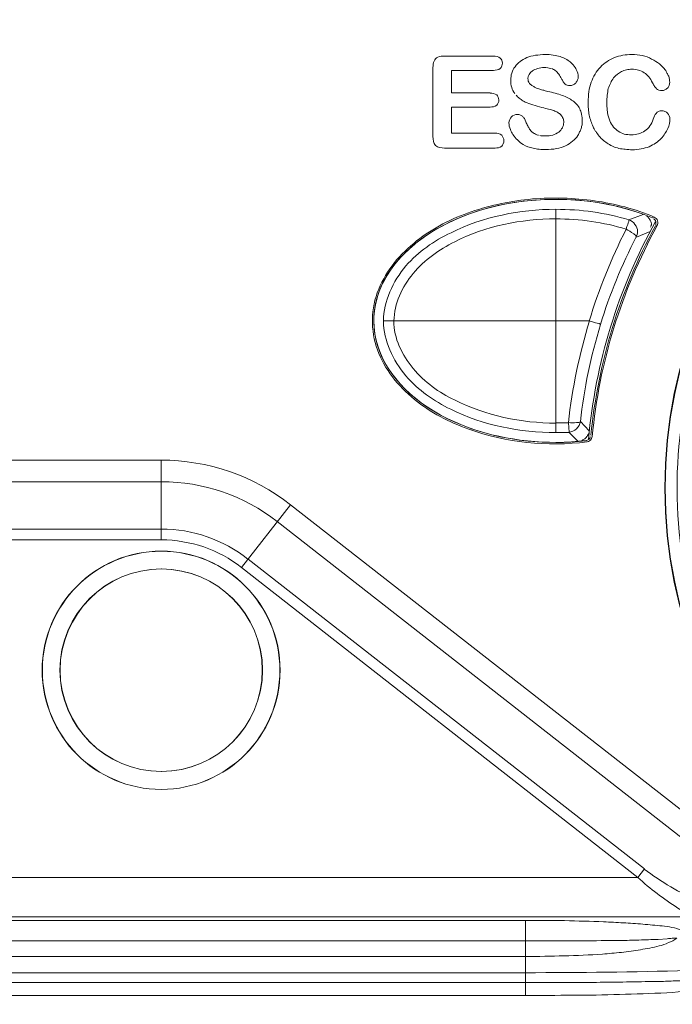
# Model space of a CAD drawing. Header units: millimetres. Extents: x -41968 to 54113, y -9946 to 101810.
# Tile 89 of 174: x -1290 to -1244, y 11263 to 11332. Entities that reach past the tile are written whole.
import ezdxf

# ---------------------------------------------------------------- set-up
doc = ezdxf.new("R2010")
doc.units = ezdxf.units.MM
doc.layers.add('CERNA', color=7, linetype='Continuous', lineweight=15)
doc.layers.add('UT-potrubi_privodni', color=3, linetype='Continuous', lineweight=50)

# ---------------------------------------------------------------- blocks, each defined once
blk = doc.blocks.new('CONDENSINOX_50_2')
at = {"layer": 'CERNA'}
for points in [[(-418.114, 3034.357), (-421.583, 3034.357)], [(-422.385, 3033.555), (-422.385, 3028.683)], [(-421.07, 3033.347), (-418.121, 3033.347)], [(-421.07, 3031.757), (-421.07, 3033.339)], [(-418.352, 3031.757), (-421.07, 3031.757)], [(-421.07, 3030.762), (-418.344, 3030.762)], [(-421.07, 3028.92), (-421.07, 3030.762)], [(-418.01, 3028.92), (-421.07, 3028.92)], [(-421.583, 3027.873), (-418.025, 3027.873)], [(-413.717, 3022.882), (-413.717, 3023.55)], [(-413.717, 3008.503), (-413.717, 3022.889)], [(-408.57, 3022.815), (-407.567, 3023.194)], [(-406.787, 3023.008), (-406.921, 3022.963)], [(-407.01, 3022.384), (-407.062, 3022.31)], [(-407.084, 3021.998), (-408.043, 3021.604)], [(-426.559, 3015.714), (-426.559, 3015.7)], [(-425.876, 3015.692), (-411.363, 3015.692)], [(-413.717, 3007.827), (-413.717, 3008.495)], [(-412.796, 3007.849), (-412.833, 3008.517)], [(-411.994, 3008.599), (-411.37, 3007.96)], [(-412.165, 3007.218), (-412.811, 3007.856)], [(-411.578, 3007.255), (-411.422, 3007.329)], [(-506.016, 3005.881), (-441.532, 3005.881)], [(-441.547, 3005.881), (-441.547, 3000.266)], [(-498.552, 3004.366), (-441.555, 3004.366)], [(-432.434, 3002.739), (-435.887, 2998.312)], [(-432.434, 3002.739), (-387.365, 2967.541)], [(-433.362, 3001.551), (-391.561, 2968.878)], [(-441.547, 3001.023), (-483.378, 3001.023)], [(-441.547, 3000.266), (-483.378, 3000.266)], [(-407.478, 2977.078), (-435.42, 2998.907)], [(-407.939, 2976.484), (-435.887, 2998.312)], [(-407.478, 2977.078), (-407.946, 2976.484)], [(-407.939, 2976.484), (-483.37, 2976.484)], [(-404.128, 2973.713), (-483.363, 2973.713)], [(-475.787, 2973.453), (-415.856, 2973.453)], [(-415.864, 2973.453), (-415.864, 2968.158)], [(-415.864, 2972.525), (-415.864, 2969.041)], [(-475.787, 2972.012), (-415.856, 2972.012)], [(-415.864, 2970.92), (-475.794, 2970.92)], [(-475.787, 2969.769), (-415.856, 2969.769)], [(-415.864, 2969.071), (-475.794, 2969.071)], [(-415.864, 2968.15), (-475.794, 2968.15)]]:
    blk.add_lwpolyline(points, dxfattribs=at)
for points, knots in [([(-406.045, 3003.927), (-406.045, 3022.146), (-391.279, 3036.919), (-373.053, 3036.919), (-354.833, 3036.919), (-340.061, 3022.146), (-340.061, 3003.927), (-340.061, 2985.701), (-354.833, 2970.928), (-373.053, 2970.928), (-391.279, 2970.928), (-406.045, 2985.701), (-406.045, 3003.927)], [0, 0, 0, 0, 1, 1, 1, 2, 2, 2, 3, 3, 3, 4, 4, 4, 4]), ([(-406.015, 3003.927), (-406.015, 3022.132), (-391.264, 3036.89), (-373.053, 3036.89), (-354.848, 3036.89), (-340.09, 3022.132), (-340.09, 3003.927), (-340.09, 2985.716), (-354.848, 2970.958), (-373.053, 2970.958), (-391.264, 2970.958), (-406.015, 2985.716), (-406.015, 3003.927)], [0, 0, 0, 0, 1, 1, 1, 2, 2, 2, 3, 3, 3, 4, 4, 4, 4]), ([(-421.583, 3034.357), (-421.731, 3034.357), (-421.902, 3034.357), (-422.05, 3034.283), (-422.162, 3034.223), (-422.251, 3034.127), (-422.296, 3034.008), (-422.37, 3033.867), (-422.385, 3033.703), (-422.385, 3033.547)], [0, 0, 0, 0, 1, 1, 1, 2, 2, 2, 3, 3, 3, 3]), ([(-418.114, 3033.347), (-417.958, 3033.347), (-417.765, 3033.377), (-417.639, 3033.481), (-417.55, 3033.577), (-417.49, 3033.726), (-417.49, 3033.867), (-417.49, 3034), (-417.55, 3034.134), (-417.639, 3034.216), (-417.765, 3034.32), (-417.958, 3034.35), (-418.114, 3034.35)], [0, 0, 0, 0, 1, 1, 1, 2, 2, 2, 3, 3, 3, 4, 4, 4, 4]), ([(-412.365, 3033.54), (-412.44, 3033.681), (-412.566, 3033.8), (-412.714, 3033.941), (-412.9, 3034.09), (-413.145, 3034.231), (-413.427, 3034.32), (-413.583, 3034.364), (-413.732, 3034.409), (-413.903, 3034.424), (-414.088, 3034.454), (-414.282, 3034.468), (-414.467, 3034.468), (-414.712, 3034.468), (-414.95, 3034.439), (-415.165, 3034.409), (-415.396, 3034.379), (-415.589, 3034.32), (-415.76, 3034.246), (-416.138, 3034.104), (-416.413, 3033.867), (-416.591, 3033.607), (-416.718, 3033.481), (-416.777, 3033.332), (-416.837, 3033.161), (-416.881, 3032.998), (-416.896, 3032.827), (-416.896, 3032.664), (-416.911, 3032.478), (-416.881, 3032.292), (-416.837, 3032.144), (-416.792, 3031.995), (-416.718, 3031.839), (-416.614, 3031.72)], [0, 0, 0, 0, 1, 1, 1, 2, 2, 2, 3, 3, 3, 4, 4, 4, 5, 5, 5, 6, 6, 6, 7, 7, 7, 8, 8, 8, 9, 9, 9, 10, 10, 10, 11, 11, 11, 11]), ([(-405.896, 3033.169), (-405.926, 3033.228), (-405.97, 3033.31), (-406.015, 3033.384), (-406.245, 3033.689), (-406.565, 3033.948), (-406.973, 3034.142), (-407.174, 3034.268), (-407.389, 3034.342), (-407.627, 3034.402), (-407.857, 3034.446), (-408.117, 3034.461), (-408.377, 3034.461), (-408.785, 3034.461), (-409.209, 3034.402), (-409.595, 3034.253), (-409.974, 3034.082), (-410.308, 3033.852), (-410.583, 3033.585), (-410.872, 3033.273), (-411.08, 3032.923), (-411.236, 3032.515), (-411.311, 3032.307), (-411.37, 3032.077), (-411.4, 3031.847), (-411.429, 3031.616), (-411.444, 3031.356), (-411.444, 3031.119), (-411.444, 3030.948), (-411.444, 3030.784), (-411.429, 3030.628), (-411.415, 3030.495), (-411.4, 3030.339), (-411.37, 3030.19), (-411.311, 3029.915), (-411.221, 3029.641), (-411.095, 3029.381), (-411.051, 3029.277), (-410.991, 3029.173), (-410.917, 3029.046)], [0, 0, 0, 0, 1, 1, 1, 2, 2, 2, 3, 3, 3, 4, 4, 4, 5, 5, 5, 6, 6, 6, 7, 7, 7, 8, 8, 8, 9, 9, 9, 10, 10, 10, 11, 11, 11, 12, 12, 12, 13, 13, 13, 13]), ([(-411.875, 3029.819), (-411.875, 3029.819), (-411.875, 3030.049), (-411.875, 3030.049), (-411.89, 3030.123), (-411.905, 3030.213), (-411.92, 3030.272), (-411.949, 3030.413), (-411.979, 3030.532), (-412.038, 3030.636), (-412.098, 3030.762), (-412.157, 3030.866), (-412.254, 3030.955), (-412.343, 3031.052), (-412.432, 3031.126), (-412.529, 3031.2), (-412.737, 3031.356), (-412.997, 3031.49), (-413.286, 3031.579), (-413.42, 3031.646), (-413.591, 3031.691), (-413.762, 3031.735), (-413.925, 3031.78), (-414.111, 3031.824), (-414.289, 3031.869), (-414.43, 3031.899), (-414.549, 3031.936), (-414.653, 3031.965), (-414.764, 3031.995), (-414.853, 3032.01), (-414.913, 3032.04), (-414.987, 3032.055), (-415.039, 3032.069), (-415.099, 3032.099), (-415.158, 3032.114), (-415.217, 3032.158), (-415.277, 3032.203), (-415.336, 3032.233), (-415.403, 3032.262), (-415.448, 3032.314), (-415.507, 3032.359), (-415.552, 3032.389), (-415.581, 3032.433), (-415.663, 3032.537), (-415.693, 3032.649), (-415.693, 3032.768), (-415.693, 3032.983), (-415.566, 3033.161), (-415.373, 3033.317), (-415.262, 3033.377), (-415.143, 3033.436), (-415.017, 3033.481), (-414.868, 3033.525), (-414.697, 3033.547), (-414.549, 3033.547), (-414.378, 3033.547), (-414.215, 3033.525), (-414.074, 3033.481)], [0, 0, 0, 0, 1, 1, 1, 2, 2, 2, 3, 3, 3, 4, 4, 4, 5, 5, 5, 6, 6, 6, 7, 7, 7, 8, 8, 8, 9, 9, 9, 10, 10, 10, 11, 11, 11, 12, 12, 12, 13, 13, 13, 14, 14, 14, 15, 15, 15, 16, 16, 16, 17, 17, 17, 18, 18, 18, 19, 19, 19, 19]), ([(-414.029, 3033.481), (-413.925, 3033.443), (-413.836, 3033.399), (-413.762, 3033.339), (-413.665, 3033.265), (-413.591, 3033.183), (-413.517, 3033.079), (-413.457, 3032.99), (-413.39, 3032.872), (-413.331, 3032.76), (-413.286, 3032.686), (-413.242, 3032.612), (-413.197, 3032.545), (-413.167, 3032.47), (-413.115, 3032.426), (-413.071, 3032.381), (-413.026, 3032.352), (-412.982, 3032.322), (-412.922, 3032.307), (-412.878, 3032.277), (-412.796, 3032.277), (-412.737, 3032.277), (-412.662, 3032.277), (-412.588, 3032.292), (-412.514, 3032.322), (-412.432, 3032.352), (-412.373, 3032.396), (-412.313, 3032.456), (-412.269, 3032.53), (-412.224, 3032.597), (-412.194, 3032.671), (-412.157, 3032.745), (-412.142, 3032.805), (-412.142, 3032.886), (-412.142, 3033.05), (-412.194, 3033.235), (-412.284, 3033.414), (-412.298, 3033.458), (-412.328, 3033.51), (-412.358, 3033.54)], [0, 0, 0, 0, 1, 1, 1, 2, 2, 2, 3, 3, 3, 4, 4, 4, 5, 5, 5, 6, 6, 6, 7, 7, 7, 8, 8, 8, 9, 9, 9, 10, 10, 10, 11, 11, 11, 12, 12, 12, 13, 13, 13, 13]), ([(-409.855, 3032.47), (-409.81, 3032.589), (-409.736, 3032.701), (-409.662, 3032.82), (-409.491, 3033.02), (-409.29, 3033.169), (-409.097, 3033.258), (-408.986, 3033.325), (-408.882, 3033.354), (-408.748, 3033.384), (-408.622, 3033.414), (-408.503, 3033.429), (-408.369, 3033.429), (-408.199, 3033.429), (-408.028, 3033.399), (-407.894, 3033.369), (-407.76, 3033.325), (-407.619, 3033.258), (-407.5, 3033.183), (-407.27, 3033.035), (-407.07, 3032.79), (-406.906, 3032.47)], [0, 0, 0, 0, 1, 1, 1, 2, 2, 2, 3, 3, 3, 4, 4, 4, 5, 5, 5, 6, 6, 6, 7, 7, 7, 7]), ([(-406.899, 3032.463), (-406.854, 3032.374), (-406.81, 3032.292), (-406.765, 3032.218), (-406.713, 3032.158), (-406.669, 3032.099), (-406.624, 3032.055), (-406.579, 3032.01), (-406.52, 3031.973), (-406.461, 3031.958), (-406.394, 3031.943), (-406.319, 3031.928), (-406.245, 3031.928), (-406.171, 3031.928), (-406.111, 3031.943), (-406.03, 3031.973), (-405.97, 3032.01), (-405.926, 3032.055), (-405.852, 3032.099), (-405.807, 3032.158), (-405.755, 3032.233), (-405.725, 3032.292), (-405.71, 3032.359), (-405.696, 3032.433), (-405.696, 3032.508), (-405.696, 3032.634), (-405.725, 3032.782), (-405.77, 3032.931), (-405.807, 3033.013), (-405.852, 3033.087), (-405.896, 3033.161)], [0, 0, 0, 0, 1, 1, 1, 2, 2, 2, 3, 3, 3, 4, 4, 4, 5, 5, 5, 6, 6, 6, 7, 7, 7, 8, 8, 8, 9, 9, 9, 10, 10, 10, 10]), ([(-406.862, 3029.908), (-406.98, 3029.544), (-407.181, 3029.269), (-407.456, 3029.084), (-407.575, 3028.994), (-407.716, 3028.935), (-407.894, 3028.876), (-408.05, 3028.831), (-408.228, 3028.801), (-408.399, 3028.801), (-408.577, 3028.801), (-408.748, 3028.831), (-408.897, 3028.861), (-409.053, 3028.905), (-409.186, 3028.98), (-409.328, 3029.054), (-409.446, 3029.15), (-409.55, 3029.24), (-409.662, 3029.358), (-409.766, 3029.485), (-409.855, 3029.633), (-409.922, 3029.804), (-409.996, 3029.967), (-410.055, 3030.153), (-410.085, 3030.376), (-410.1, 3030.472), (-410.1, 3030.576), (-410.115, 3030.703), (-410.13, 3030.807), (-410.13, 3030.94), (-410.13, 3031.067), (-410.13, 3031.245), (-410.115, 3031.431), (-410.1, 3031.594), (-410.085, 3031.765), (-410.055, 3031.913), (-410.026, 3032.069), (-409.981, 3032.203), (-409.922, 3032.359), (-409.855, 3032.478)], [0, 0, 0, 0, 1, 1, 1, 2, 2, 2, 3, 3, 3, 4, 4, 4, 5, 5, 5, 6, 6, 6, 7, 7, 7, 8, 8, 8, 9, 9, 9, 10, 10, 10, 11, 11, 11, 12, 12, 12, 13, 13, 13, 13]), ([(-418.352, 3030.762), (-418.196, 3030.762), (-418.032, 3030.792), (-417.891, 3030.896), (-417.802, 3030.992), (-417.743, 3031.111), (-417.743, 3031.267), (-417.757, 3031.401), (-417.802, 3031.535), (-417.891, 3031.616), (-418.032, 3031.72), (-418.196, 3031.75), (-418.352, 3031.75)], [0, 0, 0, 0, 1, 1, 1, 2, 2, 2, 3, 3, 3, 4, 4, 4, 4]), ([(-416.532, 3031.609), (-416.473, 3031.527), (-416.391, 3031.453), (-416.302, 3031.379), (-416.227, 3031.312), (-416.138, 3031.267), (-416.042, 3031.208)], [0, 0, 0, 0, 1, 1, 1, 2, 2, 2, 2]), ([(-416.049, 3031.208), (-415.997, 3031.178), (-415.938, 3031.148), (-415.878, 3031.119), (-415.722, 3031.044), (-415.544, 3030.985), (-415.344, 3030.918), (-415.151, 3030.844), (-414.92, 3030.784), (-414.705, 3030.74), (-414.541, 3030.688), (-414.371, 3030.643), (-414.237, 3030.614), (-414.096, 3030.584), (-413.977, 3030.554), (-413.873, 3030.51), (-413.776, 3030.48), (-413.672, 3030.435), (-413.583, 3030.391), (-413.509, 3030.324), (-413.427, 3030.279), (-413.368, 3030.205), (-413.309, 3030.131), (-413.249, 3030.049), (-413.219, 3029.96), (-413.182, 3029.886), (-413.167, 3029.782), (-413.167, 3029.685), (-413.167, 3029.552), (-413.205, 3029.41), (-413.264, 3029.306), (-413.323, 3029.188), (-413.413, 3029.098), (-413.524, 3029.002), (-413.643, 3028.928), (-413.791, 3028.838), (-413.947, 3028.786), (-414.111, 3028.742), (-414.296, 3028.727), (-414.482, 3028.727), (-414.616, 3028.727), (-414.749, 3028.727), (-414.861, 3028.757)], [0, 0, 0, 0, 1, 1, 1, 2, 2, 2, 3, 3, 3, 4, 4, 4, 5, 5, 5, 6, 6, 6, 7, 7, 7, 8, 8, 8, 9, 9, 9, 10, 10, 10, 11, 11, 11, 12, 12, 12, 13, 13, 13, 14, 14, 14, 14]), ([(-405.681, 3029.93), (-405.681, 3030.079), (-405.748, 3030.213), (-405.852, 3030.339), (-405.896, 3030.383), (-405.956, 3030.428), (-406.037, 3030.458), (-406.111, 3030.487), (-406.186, 3030.502), (-406.26, 3030.502), (-406.334, 3030.502), (-406.416, 3030.487), (-406.49, 3030.458), (-406.55, 3030.428), (-406.609, 3030.383), (-406.639, 3030.339), (-406.75, 3030.227), (-406.81, 3030.079), (-406.869, 3029.908)], [0, 0, 0, 0, 1, 1, 1, 2, 2, 2, 3, 3, 3, 4, 4, 4, 5, 5, 5, 6, 6, 6, 6]), ([(-414.943, 3028.779), (-415.017, 3028.794), (-415.099, 3028.824), (-415.158, 3028.853), (-415.247, 3028.898), (-415.336, 3028.957), (-415.396, 3029.002), (-415.477, 3029.069), (-415.522, 3029.128), (-415.581, 3029.202), (-415.611, 3029.277), (-415.656, 3029.351), (-415.7, 3029.433), (-415.752, 3029.522), (-415.797, 3029.626), (-415.841, 3029.722), (-415.841, 3029.722), (-415.945, 3029.96), (-415.945, 3029.96), (-415.99, 3030.019), (-416.034, 3030.071), (-416.086, 3030.116), (-416.19, 3030.205), (-416.309, 3030.25), (-416.435, 3030.25), (-416.599, 3030.25), (-416.755, 3030.175), (-416.859, 3030.071), (-416.963, 3029.975), (-417.015, 3029.826), (-417.03, 3029.655), (-417.03, 3029.507), (-417, 3029.336), (-416.918, 3029.173)], [0, 0, 0, 0, 1, 1, 1, 2, 2, 2, 3, 3, 3, 4, 4, 4, 5, 5, 5, 6, 6, 6, 7, 7, 7, 8, 8, 8, 9, 9, 9, 10, 10, 10, 11, 11, 11, 11]), ([(-416.926, 3029.173), (-416.881, 3029.069), (-416.822, 3028.942), (-416.747, 3028.824), (-416.651, 3028.683), (-416.547, 3028.549), (-416.428, 3028.445), (-416.302, 3028.319), (-416.183, 3028.215), (-416.027, 3028.125), (-415.819, 3027.999), (-415.589, 3027.91), (-415.329, 3027.866), (-415.18, 3027.836), (-415.039, 3027.806), (-414.905, 3027.791), (-414.749, 3027.776), (-414.601, 3027.776), (-414.43, 3027.776), (-414.185, 3027.776), (-413.932, 3027.791), (-413.687, 3027.836), (-413.472, 3027.88), (-413.242, 3027.94), (-413.049, 3028.029), (-412.863, 3028.111), (-412.7, 3028.229), (-412.544, 3028.356), (-412.395, 3028.475), (-412.269, 3028.608), (-412.18, 3028.764), (-412.12, 3028.838), (-412.076, 3028.928), (-412.046, 3029.009), (-412.016, 3029.098), (-411.964, 3029.173), (-411.934, 3029.247), (-411.92, 3029.292), (-411.92, 3029.344), (-411.905, 3029.388), (-411.905, 3029.388), (-411.875, 3029.522), (-411.875, 3029.522), (-411.875, 3029.581), (-411.875, 3029.633), (-411.86, 3029.678), (-411.86, 3029.678), (-411.86, 3029.826), (-411.86, 3029.826)], [0, 0, 0, 0, 1, 1, 1, 2, 2, 2, 3, 3, 3, 4, 4, 4, 5, 5, 5, 6, 6, 6, 7, 7, 7, 8, 8, 8, 9, 9, 9, 10, 10, 10, 11, 11, 11, 12, 12, 12, 13, 13, 13, 14, 14, 14, 15, 15, 15, 16, 16, 16, 16]), ([(-410.91, 3029.054), (-410.835, 3028.928), (-410.761, 3028.824), (-410.672, 3028.712), (-410.471, 3028.489), (-410.256, 3028.304), (-410.033, 3028.17), (-409.803, 3028.014), (-409.558, 3027.925), (-409.283, 3027.851), (-409.12, 3027.821), (-408.978, 3027.806), (-408.83, 3027.791), (-408.674, 3027.769), (-408.496, 3027.754), (-408.325, 3027.754), (-408.117, 3027.754), (-407.901, 3027.769), (-407.701, 3027.821), (-407.508, 3027.851), (-407.322, 3027.91), (-407.144, 3027.969), (-406.825, 3028.118), (-406.535, 3028.319), (-406.319, 3028.534), (-406.089, 3028.779), (-405.941, 3029.017), (-405.829, 3029.247), (-405.725, 3029.492), (-405.681, 3029.722), (-405.681, 3029.915)], [0, 0, 0, 0, 1, 1, 1, 2, 2, 2, 3, 3, 3, 4, 4, 4, 5, 5, 5, 6, 6, 6, 7, 7, 7, 8, 8, 8, 9, 9, 9, 10, 10, 10, 10]), ([(-422.385, 3028.683), (-422.385, 3028.467), (-422.355, 3028.207), (-422.206, 3028.059), (-422.065, 3027.917), (-421.791, 3027.873), (-421.583, 3027.873)], [0, 0, 0, 0, 1, 1, 1, 2, 2, 2, 2]), ([(-418.01, 3027.873), (-417.847, 3027.873), (-417.661, 3027.903), (-417.542, 3028.007), (-417.438, 3028.096), (-417.394, 3028.252), (-417.394, 3028.385), (-417.394, 3028.527), (-417.438, 3028.675), (-417.542, 3028.772), (-417.661, 3028.89), (-417.847, 3028.92), (-418.01, 3028.92)], [0, 0, 0, 0, 1, 1, 1, 2, 2, 2, 3, 3, 3, 4, 4, 4, 4]), ([(-407.768, 3023.283), (-414.051, 3025.474), (-421.805, 3023.855), (-425.088, 3019.673), (-428.379, 3015.477), (-425.957, 3010.307), (-419.674, 3008.101), (-417.178, 3007.247), (-414.341, 3006.943), (-411.585, 3007.262)], [0, 0, 0, 0, 1, 1, 1, 2, 2, 2, 3, 3, 3, 3]), ([(-406.921, 3022.963), (-412.945, 3025.474), (-420.87, 3024.241), (-424.613, 3020.223), (-425.89, 3018.871), (-426.559, 3017.304), (-426.559, 3015.722)], [0, 0, 0, 0, 1, 1, 1, 2, 2, 2, 2]), ([(-406.787, 3023.008), (-408.124, 3023.587), (-409.558, 3023.951), (-410.999, 3024.159), (-412.462, 3024.36), (-413.918, 3024.404), (-415.381, 3024.286), (-416.844, 3024.159), (-418.285, 3023.855), (-419.689, 3023.387), (-421.055, 3022.912), (-422.377, 3022.258), (-423.536, 3021.329), (-424.672, 3020.438), (-425.675, 3019.28), (-426.21, 3017.928), (-426.499, 3017.259), (-426.655, 3016.524), (-426.655, 3015.796), (-426.67, 3015.068), (-426.544, 3014.333), (-426.299, 3013.65), (-425.801, 3012.283), (-424.828, 3011.095), (-423.699, 3010.166), (-422.563, 3009.238), (-421.233, 3008.555), (-419.867, 3008.064)], [0, 0, 0, 0, 1, 1, 1, 2, 2, 2, 3, 3, 3, 4, 4, 4, 5, 5, 5, 6, 6, 6, 7, 7, 7, 8, 8, 8, 9, 9, 9, 9]), ([(-425.876, 3015.692), (-425.876, 3017.074), (-425.207, 3018.477), (-424.293, 3019.569), (-423.41, 3020.572), (-422.318, 3021.337), (-421.115, 3021.909), (-418.834, 3023.038), (-416.25, 3023.558), (-413.724, 3023.558)], [0, 0, 0, 0, 1, 1, 1, 2, 2, 2, 3, 3, 3, 3]), ([(-413.717, 3022.882), (-416.168, 3022.882), (-418.678, 3022.384), (-420.855, 3021.27), (-421.946, 3020.72), (-422.986, 3020.007), (-423.774, 3019.034), (-424.568, 3018.106), (-425.125, 3016.903), (-425.14, 3015.692)], [0, 0, 0, 0, 1, 1, 1, 2, 2, 2, 3, 3, 3, 3]), ([(-407.315, 3023.075), (-407.255, 3023.03), (-407.196, 3022.971), (-407.151, 3022.904), (-407.107, 3022.845), (-407.062, 3022.756), (-407.025, 3022.696)], [0, 0, 0, 0, 1, 1, 1, 2, 2, 2, 2]), ([(-406.787, 3023.008), (-406.683, 3022.963), (-406.587, 3022.867), (-406.557, 3022.748), (-406.513, 3022.622), (-406.527, 3022.503), (-406.587, 3022.399)], [0, 0, 0, 0, 1, 1, 1, 2, 2, 2, 2]), ([(-408.77, 3022.154), (-408.741, 3022.228), (-408.726, 3022.317), (-408.696, 3022.399), (-408.652, 3022.533), (-408.585, 3022.666), (-408.57, 3022.808)], [0, 0, 0, 0, 1, 1, 1, 2, 2, 2, 2]), ([(-408.057, 3021.612), (-408.043, 3021.701), (-408.147, 3021.775), (-408.236, 3021.835), (-408.451, 3021.976), (-408.585, 3022.065), (-408.77, 3022.154)], [0, 0, 0, 0, 1, 1, 1, 2, 2, 2, 2]), ([(-407.018, 3022.696), (-407.003, 3022.652), (-406.988, 3022.607), (-406.988, 3022.54), (-406.973, 3022.481), (-406.988, 3022.436), (-407.018, 3022.392)], [0, 0, 0, 0, 1, 1, 1, 2, 2, 2, 2]), ([(-426.559, 3015.692), (-426.559, 3010.961), (-420.81, 3007.129), (-413.724, 3007.129), (-413.004, 3007.129), (-412.306, 3007.173), (-411.623, 3007.247)], [0, 0, 0, 0, 1, 1, 1, 2, 2, 2, 2]), ([(-413.717, 3007.827), (-416.257, 3007.827), (-418.849, 3008.339), (-421.129, 3009.468), (-422.318, 3010.04), (-423.425, 3010.805), (-424.293, 3011.823), (-425.207, 3012.922), (-425.876, 3014.303), (-425.876, 3015.685)], [0, 0, 0, 0, 1, 1, 1, 2, 2, 2, 3, 3, 3, 3]), ([(-425.148, 3015.692), (-425.148, 3014.474), (-424.568, 3013.286), (-423.774, 3012.342), (-422.986, 3011.369), (-421.954, 3010.656), (-420.87, 3010.122), (-418.664, 3009.015), (-416.153, 3008.495), (-413.724, 3008.495)], [0, 0, 0, 0, 1, 1, 1, 2, 2, 2, 3, 3, 3, 3]), ([(-411.363, 3015.692), (-411.273, 3015.662), (-411.177, 3015.633), (-411.073, 3015.596), (-410.887, 3015.551), (-410.709, 3015.536), (-410.568, 3015.447)], [0, 0, 0, 0, 1, 1, 1, 2, 2, 2, 2]), ([(-412.833, 3008.525), (-412.64, 3008.51), (-412.484, 3008.51), (-412.261, 3008.525), (-412.15, 3008.525), (-412.016, 3008.525), (-412.001, 3008.599)], [0, 0, 0, 0, 1, 1, 1, 2, 2, 2, 2]), ([(-449.94, 2991.086), (-449.94, 2995.705), (-446.182, 2999.478), (-441.54, 2999.478), (-436.92, 2999.478), (-433.162, 2995.705), (-433.162, 2991.086), (-433.162, 2986.444), (-436.92, 2982.685), (-441.54, 2982.685), (-446.182, 2982.685), (-449.94, 2986.444), (-449.94, 2991.086)], [0, 0, 0, 0, 1, 1, 1, 2, 2, 2, 3, 3, 3, 4, 4, 4, 4]), ([(-449.925, 2991.086), (-449.925, 2995.705), (-446.167, 2999.464), (-441.54, 2999.464), (-436.92, 2999.464), (-433.177, 2995.705), (-433.177, 2991.086), (-433.177, 2986.458), (-436.92, 2982.685), (-441.54, 2982.685), (-446.167, 2982.685), (-449.925, 2986.458), (-449.925, 2991.086)], [0, 0, 0, 0, 1, 1, 1, 2, 2, 2, 3, 3, 3, 4, 4, 4, 4]), ([(-448.685, 2991.086), (-448.685, 2995.022), (-445.491, 2998.216), (-441.547, 2998.216), (-437.611, 2998.216), (-434.402, 2995.022), (-434.402, 2991.086), (-434.402, 2987.142), (-437.611, 2983.948), (-441.547, 2983.948), (-445.491, 2983.948), (-448.685, 2987.142), (-448.685, 2991.086)], [0, 0, 0, 0, 1, 1, 1, 2, 2, 2, 3, 3, 3, 4, 4, 4, 4]), ([(-448.67, 2991.086), (-448.67, 2995.007), (-445.476, 2998.216), (-441.532, 2998.216), (-437.611, 2998.216), (-434.417, 2995.007), (-434.417, 2991.086), (-434.417, 2987.142), (-437.611, 2983.948), (-441.532, 2983.948), (-445.476, 2983.948), (-448.67, 2987.142), (-448.67, 2991.086)], [0, 0, 0, 0, 1, 1, 1, 2, 2, 2, 3, 3, 3, 4, 4, 4, 4]), ([(-404.128, 2973.713), (-404.463, 2973.906), (-404.797, 2974.122), (-405.131, 2974.322), (-406.126, 2974.976), (-407.07, 2975.674), (-407.946, 2976.484)], [0, 0, 0, 0, 1, 1, 1, 2, 2, 2, 2]), ([(-415.864, 2973.453), (-414.95, 2973.453), (-414.022, 2973.453), (-413.108, 2973.438), (-412.18, 2973.409), (-411.266, 2973.394), (-410.36, 2973.349), (-409.885, 2973.334), (-409.431, 2973.305), (-408.971, 2973.282), (-408.518, 2973.253), (-408.057, 2973.223), (-407.59, 2973.193), (-407.129, 2973.134), (-406.691, 2973.104), (-406.223, 2973.06), (-405.777, 2973.008), (-405.294, 2972.948), (-404.879, 2972.755)], [0, 0, 0, 0, 1, 1, 1, 2, 2, 2, 3, 3, 3, 4, 4, 4, 5, 5, 5, 6, 6, 6, 6]), ([(-405.205, 2972.205), (-405.354, 2972.057), (-405.584, 2971.96), (-405.785, 2971.886), (-405.993, 2971.782), (-406.208, 2971.7), (-406.438, 2971.656), (-406.862, 2971.537), (-407.307, 2971.463), (-407.76, 2971.388), (-408.199, 2971.307), (-408.644, 2971.262), (-409.097, 2971.203), (-409.558, 2971.158), (-409.996, 2971.114), (-410.434, 2971.076), (-411.348, 2971.017), (-412.246, 2970.972), (-413.145, 2970.958), (-414.044, 2970.928), (-414.957, 2970.913), (-415.871, 2970.913)], [0, 0, 0, 0, 1, 1, 1, 2, 2, 2, 3, 3, 3, 4, 4, 4, 5, 5, 5, 6, 6, 6, 7, 7, 7, 7]), ([(-415.864, 2972.012), (-415.864, 2972.012), (-413.205, 2972.012), (-413.205, 2972.012), (-412.306, 2972.012), (-411.407, 2972.012), (-410.523, 2972.027), (-410.07, 2972.027), (-409.639, 2972.027), (-409.186, 2972.042), (-408.741, 2972.042), (-408.317, 2972.057), (-407.864, 2972.072), (-407.419, 2972.087), (-406.98, 2972.101), (-406.52, 2972.116), (-406.52, 2972.116), (-405.866, 2972.161), (-405.866, 2972.161), (-405.762, 2972.176), (-405.658, 2972.191), (-405.532, 2972.191), (-405.428, 2972.205), (-405.309, 2972.22), (-405.198, 2972.205)], [0, 0, 0, 0, 1, 1, 1, 2, 2, 2, 3, 3, 3, 4, 4, 4, 5, 5, 5, 6, 6, 6, 7, 7, 7, 8, 8, 8, 8]), ([(-400.407, 2970.475), (-400.259, 2970.401), (-400.088, 2970.304), (-399.954, 2970.185), (-399.873, 2970.126), (-399.813, 2970.066), (-399.769, 2969.985), (-399.739, 2969.925), (-399.709, 2969.836), (-399.709, 2969.754), (-399.709, 2969.606), (-399.843, 2969.457), (-399.999, 2969.346), (-400.162, 2969.242), (-400.333, 2969.182), (-400.482, 2969.138), (-400.831, 2969.012), (-401.18, 2968.923), (-401.551, 2968.833), (-401.9, 2968.752), (-402.279, 2968.707), (-402.628, 2968.648), (-403.72, 2968.514), (-404.834, 2968.417), (-405.911, 2968.358), (-407.025, 2968.299), (-408.132, 2968.254), (-409.231, 2968.239), (-410.338, 2968.195), (-411.452, 2968.18), (-412.544, 2968.18), (-413.658, 2968.18), (-414.764, 2968.15), (-415.864, 2968.15)], [0, 0, 0, 0, 1, 1, 1, 2, 2, 2, 3, 3, 3, 4, 4, 4, 5, 5, 5, 6, 6, 6, 7, 7, 7, 8, 8, 8, 9, 9, 9, 10, 10, 10, 11, 11, 11, 11]), ([(-415.864, 2969.769), (-412.046, 2969.769), (-408.228, 2969.814), (-404.44, 2969.918), (-403.178, 2969.962), (-401.9, 2970.007), (-400.638, 2970.089)], [0, 0, 0, 0, 1, 1, 1, 2, 2, 2, 2]), ([(-400.63, 2970.066), (-400.556, 2970.051), (-400.467, 2970.037), (-400.392, 2970.007), (-400.311, 2969.992), (-400.222, 2969.962), (-400.133, 2969.933), (-400.058, 2969.903), (-399.947, 2969.873), (-399.947, 2969.799), (-400.014, 2969.643), (-400.058, 2969.628), (-400.103, 2969.613), (-400.177, 2969.598), (-400.266, 2969.569), (-400.363, 2969.554), (-400.437, 2969.524), (-400.526, 2969.502), (-400.615, 2969.487), (-400.786, 2969.457), (-400.957, 2969.442), (-401.135, 2969.413), (-401.306, 2969.413), (-401.484, 2969.383), (-401.67, 2969.368), (-401.67, 2969.368), (-402.182, 2969.324), (-402.182, 2969.324), (-402.532, 2969.309), (-402.888, 2969.279), (-403.237, 2969.264), (-403.571, 2969.249), (-403.935, 2969.234), (-404.284, 2969.22), (-404.633, 2969.205), (-404.983, 2969.19), (-405.332, 2969.19), (-405.681, 2969.175), (-406.037, 2969.153), (-406.401, 2969.153), (-406.735, 2969.138), (-407.099, 2969.138), (-407.434, 2969.138), (-408.132, 2969.123), (-408.83, 2969.108), (-409.535, 2969.108), (-410.248, 2969.108), (-410.962, 2969.079), (-411.66, 2969.079), (-413.049, 2969.079), (-414.46, 2969.079), (-415.864, 2969.079)], [0, 0, 0, 0, 1, 1, 1, 2, 2, 2, 3, 3, 3, 4, 4, 4, 5, 5, 5, 6, 6, 6, 7, 7, 7, 8, 8, 8, 9, 9, 9, 10, 10, 10, 11, 11, 11, 12, 12, 12, 13, 13, 13, 14, 14, 14, 15, 15, 15, 16, 16, 16, 17, 17, 17, 17])]:
    blk.add_open_spline(points, degree=3, knots=knots, dxfattribs=at)
for points in [[(-413.717, 3023.558), (-411.986, 3023.558), (-410.234, 3023.32), (-408.563, 3022.815)], [(-408.77, 3022.154), (-410.352, 3022.652), (-412.053, 3022.882), (-413.732, 3022.882)], [(-408.57, 3022.815), (-408.251, 3022.711), (-407.961, 3022.332), (-407.961, 3021.998)], [(-406.683, 3022.704), (-406.698, 3022.778), (-406.765, 3022.852), (-406.839, 3022.897)], [(-406.691, 3022.704), (-409.342, 3017.972), (-410.939, 3012.721), (-411.422, 3007.336)], [(-408.77, 3022.154), (-409.818, 3020.082), (-410.687, 3017.928), (-411.37, 3015.685)], [(-406.721, 3022.354), (-409.216, 3017.802), (-410.746, 3012.788), (-411.251, 3007.641)], [(-406.579, 3022.406), (-409.105, 3017.809), (-410.672, 3012.744), (-411.162, 3007.53)], [(-406.579, 3022.406), (-406.624, 3022.392), (-406.669, 3022.377), (-406.713, 3022.362)], [(-406.676, 3022.436), (-406.661, 3022.51), (-406.661, 3022.622), (-406.676, 3022.696)], [(-408.057, 3021.612), (-409.075, 3019.629), (-409.929, 3017.579), (-410.583, 3015.447)], [(-408.057, 3021.612), (-408.013, 3021.731), (-407.961, 3021.849), (-407.961, 3022.005)], [(-411.363, 3015.692), (-412.061, 3013.345), (-412.566, 3010.961), (-412.841, 3008.525)], [(-410.568, 3015.44), (-411.259, 3013.219), (-411.741, 3010.909), (-411.986, 3008.614)], [(-403.913, 3012.833), (-405.74, 3006.549), (-405.584, 2999.872), (-403.505, 2993.7)], [(-413.717, 3008.503), (-413.427, 3008.503), (-413.13, 3008.503), (-412.841, 3008.517)], [(-412.796, 3007.849), (-412.432, 3007.864), (-412.038, 3008.243), (-411.994, 3008.592)], [(-419.859, 3008.064), (-417.245, 3007.121), (-414.326, 3006.831), (-411.526, 3007.166)], [(-413.717, 3007.827), (-413.413, 3007.827), (-413.108, 3007.827), (-412.811, 3007.842)], [(-411.407, 3007.782), (-411.481, 3007.626), (-411.496, 3007.582), (-411.526, 3007.552)], [(-411.727, 3007.359), (-411.875, 3007.27), (-411.905, 3007.255), (-411.957, 3007.232)], [(-411.727, 3007.359), (-411.652, 3007.403), (-411.585, 3007.463), (-411.541, 3007.544)], [(-411.162, 3007.544), (-411.177, 3007.374), (-411.363, 3007.181), (-411.548, 3007.166)], [(-411.422, 3007.329), (-411.363, 3007.381), (-411.303, 3007.455), (-411.273, 3007.53)], [(-432.434, 3002.739), (-435.033, 3004.774), (-438.249, 3005.888), (-441.547, 3005.888)], [(-433.362, 3001.551), (-435.709, 3003.378), (-438.584, 3004.366), (-441.532, 3004.366)], [(-435.427, 2998.914), (-437.172, 3000.281), (-439.319, 3001.031), (-441.54, 3001.031)], [(-435.887, 2998.32), (-437.499, 2999.582), (-439.475, 3000.266), (-441.547, 3000.266)], [(-403.668, 2974.775), (-404.99, 2975.429), (-406.297, 2976.157), (-407.486, 2977.07)]]:
    blk.add_open_spline(points, degree=3, dxfattribs=at)

msp = doc.modelspace()

# ---------------------------------------------------------------- block references
at = {"layer": 'UT-potrubi_privodni', "ltscale": 10}
msp.add_blockref('CONDENSINOX_50_2', (-838.126, 8295.091), dxfattribs=at)

doc.saveas('drawing.dxf')
